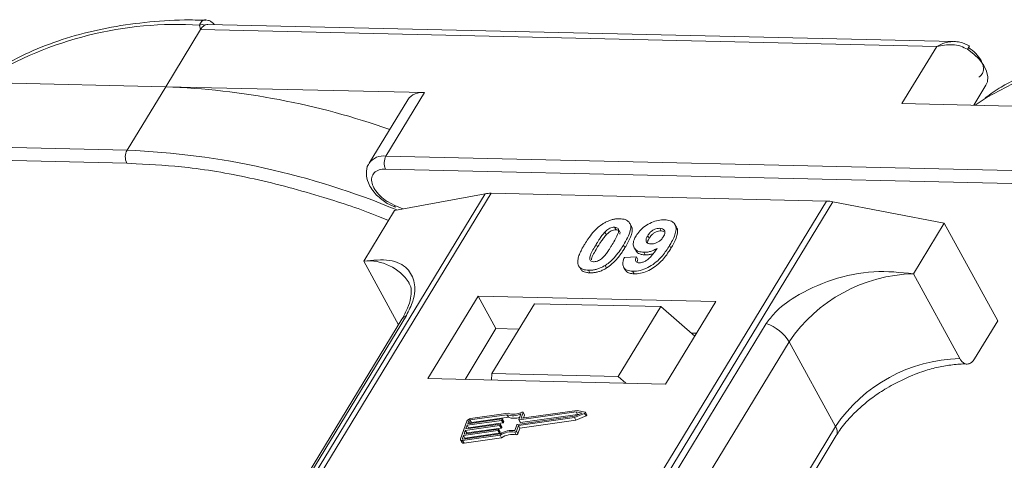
# Model space of a CAD drawing. Header units: millimetres. Extents: x 2098 to 3561, y 550 to 1583.
# Tile 56 of 84: x 3029 to 3077, y 1501 to 1523. Entities that reach past the tile are written whole.
import ezdxf

# ---------------------------------------------------------------- set-up
doc = ezdxf.new("R2010")
doc.units = ezdxf.units.MM

msp = doc.modelspace()

# ---------------------------------------------------------------- linework, layer by layer
at = {"color": 7, "linetype": 'Continuous', "lineweight": 15}
for p, q in [((3036, 1519.472), (3037.68, 1522.234)), ((3037.68, 1522.234), (3037.643, 1522.452)), ((3037.68, 1522.234), (3073.288, 1521.417)), ((3074.115, 1521.656), (3038.045, 1522.483)), ((3073.288, 1521.417), (3071.607, 1518.655)), ((3023.481, 1519.759), (3036, 1519.472)), ((3036, 1519.472), (3034.132, 1516.403)), ((3048.519, 1519.185), (3036, 1519.472)), ((3075.076, 1518.575), (3075.668, 1519.548)), ((3046.651, 1516.116), (3048.519, 1519.185)), ((3047.705, 1518.839), (3045.837, 1515.77)), ((3071.607, 1518.655), (3084.126, 1518.367)), ((3075.437, 1518.78), (3075.14, 1518.574)), ((3034.132, 1516.403), (2998.524, 1517.22)), ((2998.51, 1516.598), (3034.118, 1515.781)), ((3082.259, 1515.298), (3046.651, 1516.116)), ((3034.118, 1515.781), (3034.572, 1515.747)), ((3046.637, 1515.493), (3082.244, 1514.676)), ((3051.451, 1514.297), (3029.771, 1478.667)), ((3030.04, 1478.661), (3051.737, 1514.318)), ((3047.073, 1513.492), (3051.451, 1514.297)), ((3051.737, 1514.318), (3067.953, 1513.946)), ((3067.953, 1513.946), (3046.256, 1478.289)), ((3046.589, 1478.281), (3068.27, 1513.911)), ((3046.716, 1513.828), (3047.111, 1513.651)), ((3047.085, 1513.732), (3046.723, 1513.92)), ((3047.463, 1513.563), (3047.085, 1513.732)), ((3068.27, 1513.911), (3073.651, 1512.882)), ((3047.073, 1513.492), (3045.58, 1511.036)), ((3058.51, 1512.748), (3058.441, 1512.874)), ((3060.698, 1512.683), (3060.629, 1512.809)), ((3072.157, 1510.426), (3073.651, 1512.882)), ((3073.651, 1512.882), (3076.237, 1508.154)), ((3057.241, 1512.444), (3057.31, 1512.318)), ((3057.712, 1512.678), (3057.781, 1512.552)), ((3059.312, 1512.269), (3059.381, 1512.143)), ((3059.967, 1512.502), (3059.898, 1512.628)), ((3059.967, 1512.502), (3060.094, 1512.476)), ((3056.819, 1511.854), (3056.888, 1511.728)), ((3058.211, 1511.692), (3058.142, 1511.818)), ((3060.434, 1511.663), (3060.365, 1511.789)), ((3058.658, 1511.689), (3058.727, 1511.563)), ((3059.124, 1511.465), (3059.193, 1511.339)), ((3045.58, 1511.036), (3047.262, 1507.961)), ((3057.255, 1510.835), (3057.324, 1510.709)), ((3058.183, 1511.21), (3058.767, 1511.249)), ((3058.767, 1511.249), (3058.836, 1511.123)), ((3056.023, 1510.737), (3056.092, 1510.611)), ((3056.448, 1510.6), (3056.517, 1510.474)), ((3058.147, 1510.745), (3058.216, 1510.619)), ((3058.581, 1510.551), (3058.65, 1510.425)), ((3074.399, 1506.329), (3072.157, 1510.426)), ((3051.111, 1509.354), (3048.683, 1505.364)), ((3062.603, 1509.09), (3051.111, 1509.354)), ((3051.111, 1509.354), (3051.973, 1507.778)), ((3053.833, 1508.98), (3051.779, 1505.604)), ((3059.939, 1508.84), (3053.833, 1508.98)), ((3060.176, 1505.1), (3062.603, 1509.09)), ((3057.884, 1505.464), (3059.939, 1508.84)), ((3059.939, 1508.84), (3061.583, 1507.413)), ((3047.426, 1508.231), (3032.113, 1483.066)), ((3032.327, 1483.252), (3047.64, 1508.418)), ((3065.044, 1508.018), (3049.731, 1482.853)), ((3075.117, 1506.312), (3076.237, 1508.154)), ((3051.973, 1507.778), (3050.479, 1505.323)), ((3053.086, 1507.752), (3051.973, 1507.778)), ((3061.67, 1507.555), (3061.412, 1507.561)), ((3050.839, 1481.976), (3066.152, 1507.141)), ((3068.394, 1503.044), (3066.152, 1507.141)), ((3051.779, 1505.604), (3051.755, 1505.293)), ((3057.884, 1505.464), (3051.779, 1505.604)), ((3048.683, 1505.364), (3060.176, 1505.1)), ((3058.253, 1505.144), (3057.884, 1505.464)), ((3052.557, 1503.69), (3050.741, 1503.432)), ((3055.852, 1503.754), (3053.093, 1503.362)), ((3053.193, 1503.46), (3053.285, 1503.717)), ((3055.896, 1503.827), (3053.21, 1503.446)), ((3053.354, 1503.609), (3053.285, 1503.735)), ((3053.285, 1503.717), (3053.354, 1503.591)), ((3055.769, 1503.473), (3056.261, 1503.68)), ((3055.776, 1503.541), (3056.137, 1503.693)), ((3056.137, 1503.693), (3055.852, 1503.754)), ((3055.921, 1503.628), (3055.852, 1503.754)), ((3056.284, 1503.745), (3055.896, 1503.827)), ((3056.261, 1503.68), (3056.33, 1503.554)), ((3056.369, 1503.609), (3056.3, 1503.735)), ((3050.565, 1503.306), (3050.259, 1502.455)), ((3052.24, 1503.342), (3050.58, 1503.106)), ((3050.606, 1503.177), (3052.266, 1503.413)), ((3050.657, 1503.319), (3050.606, 1503.177)), ((3050.649, 1502.98), (3052.309, 1503.216)), ((3050.725, 1503.194), (3050.657, 1503.319)), ((3052.503, 1503.615), (3050.715, 1503.361)), ((3050.715, 1503.361), (3050.784, 1503.235)), ((3050.784, 1503.235), (3052.572, 1503.489)), ((3052.309, 1503.216), (3052.24, 1503.342)), ((3052.282, 1503.398), (3052.27, 1503.363)), ((3052.339, 1503.237), (3052.27, 1503.363)), ((3052.351, 1503.282), (3052.282, 1503.408)), ((3052.351, 1503.272), (3052.282, 1503.398)), ((3052.339, 1503.237), (3052.351, 1503.272)), ((3052.572, 1503.489), (3052.503, 1503.615)), ((3053.016, 1503.149), (3055.776, 1503.541)), ((3053.059, 1503.088), (3055.769, 1503.473)), ((3053.076, 1503.377), (3053.175, 1503.651)), ((3053.076, 1503.367), (3053.145, 1503.241)), ((3053.162, 1503.236), (3053.093, 1503.362)), ((3053.128, 1502.962), (3055.838, 1503.347)), ((3053.162, 1503.236), (3055.921, 1503.628)), ((3053.201, 1503.446), (3053.193, 1503.46)), ((3053.307, 1503.46), (3053.354, 1503.591)), ((3055.838, 1503.347), (3055.769, 1503.473)), ((3055.838, 1503.347), (3056.33, 1503.554)), ((3055.921, 1503.628), (3055.961, 1503.619)), ((3052.062, 1502.846), (3050.402, 1502.61)), ((3050.427, 1502.681), (3052.088, 1502.916)), ((3050.491, 1502.858), (3050.427, 1502.681)), ((3050.471, 1502.484), (3052.131, 1502.719)), ((3052.151, 1503.094), (3050.491, 1502.858)), ((3050.56, 1502.732), (3050.491, 1502.858)), ((3050.517, 1502.929), (3052.177, 1503.165)), ((3050.58, 1503.106), (3050.517, 1502.929)), ((3050.548, 1502.698), (3050.56, 1502.732)), ((3050.56, 1502.732), (3052.22, 1502.968)), ((3050.649, 1502.98), (3050.58, 1503.106)), ((3050.637, 1502.946), (3050.649, 1502.98)), ((3052.131, 1502.719), (3052.062, 1502.846)), ((3052.104, 1502.902), (3052.091, 1502.866)), ((3052.16, 1502.74), (3052.091, 1502.866)), ((3052.173, 1502.785), (3052.104, 1502.911)), ((3052.104, 1502.902), (3052.173, 1502.776)), ((3052.22, 1502.968), (3052.151, 1503.094)), ((3052.16, 1502.74), (3052.173, 1502.776)), ((3052.193, 1503.15), (3052.181, 1503.115)), ((3052.25, 1502.989), (3052.181, 1503.115)), ((3052.262, 1503.033), (3052.193, 1503.159)), ((3052.262, 1503.024), (3052.193, 1503.15)), ((3052.25, 1502.989), (3052.262, 1503.024)), ((3052.884, 1502.772), (3052.953, 1502.646)), ((3052.889, 1502.854), (3052.987, 1503.128)), ((3052.961, 1502.814), (3053.059, 1503.088)), ((3053.03, 1502.688), (3052.961, 1502.814)), ((3053.03, 1502.688), (3053.128, 1502.962)), ((3053.128, 1502.962), (3053.059, 1503.088)), ((3068.394, 1503.044), (3053.234, 1478.129)), ((3050.261, 1502.4), (3050.33, 1502.274)), ((3050.402, 1502.61), (3050.351, 1502.468)), ((3050.351, 1502.468), (3050.367, 1502.439)), ((3050.358, 1502.368), (3052.175, 1502.626)), ((3050.427, 1502.242), (3050.358, 1502.368)), ((3050.384, 1502.439), (3052.172, 1502.693)), ((3050.471, 1502.484), (3050.402, 1502.61)), ((3050.427, 1502.242), (3052.244, 1502.5)), ((3050.459, 1502.45), (3050.471, 1502.484)), ((3052.244, 1502.5), (3052.175, 1502.626)), ((3053.531, 1478.122), (3068.427, 1502.603))]:
    msp.add_line(p, q, dxfattribs=at)
at = {"color": 7, "linetype": 'Continuous', "lineweight": 15, "flags": 128}
for points in [[(3075.668, 1519.548), (3075.735, 1519.707), (3075.756, 1519.951), (3075.696, 1520.22), (3075.56, 1520.501), (3075.353, 1520.781), (3075.088, 1521.044), (3074.775, 1521.279)], [(3053.231, 1503.74), (3053.243, 1503.744), (3053.255, 1503.746), (3053.266, 1503.746), (3053.275, 1503.744), (3053.282, 1503.74), (3053.286, 1503.733), (3053.287, 1503.726), (3053.285, 1503.717)], [(3056.284, 1503.745), (3056.294, 1503.741), (3056.3, 1503.735), (3056.302, 1503.726), (3056.3, 1503.717), (3056.295, 1503.706), (3056.286, 1503.696), (3056.274, 1503.687), (3056.261, 1503.68)], [(3052.266, 1503.413), (3052.27, 1503.413), (3052.274, 1503.413), (3052.278, 1503.412), (3052.28, 1503.41), (3052.282, 1503.408), (3052.283, 1503.405), (3052.283, 1503.402), (3052.282, 1503.398)], [(3053.093, 1503.362), (3053.088, 1503.362), (3053.084, 1503.362), (3053.081, 1503.363), (3053.078, 1503.365), (3053.076, 1503.367), (3053.075, 1503.37), (3053.075, 1503.373), (3053.076, 1503.377)], [(3053.21, 1503.446), (3053.205, 1503.446), (3053.202, 1503.446), (3053.198, 1503.447), (3053.195, 1503.449), (3053.194, 1503.451), (3053.193, 1503.454), (3053.192, 1503.457), (3053.193, 1503.46)], [(3056.33, 1503.554), (3056.343, 1503.561), (3056.355, 1503.57), (3056.364, 1503.58), (3056.369, 1503.59), (3056.371, 1503.6), (3056.369, 1503.609)], [(3052.088, 1502.916), (3052.092, 1502.917), (3052.096, 1502.916), (3052.099, 1502.915), (3052.102, 1502.914), (3052.104, 1502.911), (3052.105, 1502.908), (3052.105, 1502.905), (3052.104, 1502.902)], [(3052.177, 1503.165), (3052.181, 1503.165), (3052.185, 1503.165), (3052.188, 1503.164), (3052.191, 1503.162), (3052.193, 1503.16), (3052.194, 1503.157), (3052.194, 1503.154), (3052.193, 1503.15)], [(3050.358, 1502.368), (3050.332, 1502.366), (3050.309, 1502.369), (3050.289, 1502.375), (3050.273, 1502.385), (3050.261, 1502.399), (3050.255, 1502.416), (3050.254, 1502.435), (3050.259, 1502.455)], [(3050.351, 1502.468), (3050.349, 1502.461), (3050.35, 1502.455), (3050.352, 1502.449), (3050.355, 1502.445), (3050.361, 1502.441), (3050.367, 1502.439), (3050.375, 1502.438), (3050.384, 1502.439)]]:
    msp.add_lwpolyline(points, dxfattribs=at)
at = {"color": 7, "linetype": 'Continuous', "lineweight": 15}
for centre, radius, start, end in [((3036.571, 1504.696), 17.788, 86.5445, 121.4052), ((3037.768, 1522.088), 0.385, 70.0796, 108.8478), ((3074.113, 1521.745), 0.81, 324.8839, 338.0058), ((3084.667, 1503.767), 17.623, 85.8654, 121.5842), ((3034.585, 1482.623), 36.876, 70.6012, 87.8011), ((3048.394, 1518.347), 0.847, 81.5639, 144.4913), ((3034.725, 1516.078), 0.676, 151.2883, 206.0774), ((3032.595, 1478.546), 37.888, 67.3508, 87.6751), ((3046.527, 1515.276), 0.849, 81.6058, 144.0845), ((3047.244, 1515.791), 0.676, 151.2883, 206.0774), ((3051.696, 1512.915), 1.404, 88.3644, 100.0749), ((3047.199, 1513.702), 0.118, 165.0867, 215.6979), ((3067.901, 1512.024), 1.923, 78.9596, 88.4511), ((3045.82, 1508.729), 2.32, 32.7281, 95.9449), ((3072.325, 1502.989), 7.439, 91.2925, 146.0732), ((3047.838, 1507.974), 0.486, 114.0472, 148.0355), ((3064.402, 1506.069), 2.052, 31.4947, 71.765), ((3074.566, 1498.892), 7.439, 91.2925, 146.0732), ((3052.839, 1504.459), 0.819, 249.8549, 298.6145), ((3050.77, 1503.205), 0.229, 97.4207, 153.8527), ((3050.725, 1503.285), 0.0762, 97.4207, 153.8527), ((3050.794, 1503.159), 0.0769, 97.5763, 152.4403), ((3052.236, 1503.38), 0.0381, 277.4207, 333.8527), ((3052.305, 1503.254), 0.0381, 277.4207, 333.8527), ((3052.341, 1503.277), 0.011, 336.9348, 26.0002), ((3052.794, 1504.474), 0.907, 251.2927, 294.8085), ((3052.854, 1504.291), 0.85, 250.6487, 287.8017), ((3053.157, 1503.25), 0.0149, 216.6597, 287.1115), ((3053.335, 1503.6), 0.0214, 336.1246, 26.8104), ((3052.057, 1502.883), 0.0381, 277.4207, 333.8527), ((3052.126, 1502.757), 0.0381, 277.4207, 333.8527), ((3052.146, 1503.132), 0.0381, 277.4207, 333.8527), ((3052.775, 1501.686), 1.173, 84.4424, 120.9301), ((3052.163, 1502.78), 0.011, 336.9348, 26.0002), ((3052.718, 1501.789), 0.998, 80.3986, 122.9491), ((3052.215, 1503.005), 0.0381, 277.4207, 333.8527), ((3052.252, 1503.028), 0.011, 336.9348, 26.0002), ((3052.894, 1502.845), 0.0736, 261.7629, 334.647), ((3053.021, 1503.111), 0.0381, 97.4207, 153.8527), ((3068.052, 1502.796), 0.422, 332.7392, 35.9387), ((3050.401, 1502.327), 0.0892, 216.6597, 287.1115), ((3052.787, 1501.663), 0.998, 80.3986, 122.9491), ((3052.963, 1502.719), 0.0736, 261.7629, 334.647)]:
    msp.add_arc(centre, radius, start, end, dxfattribs=at)
for points, knots in [([(3037.643, 1522.452), (3037.653, 1522.485), (3037.675, 1522.557), (3037.742, 1522.639), (3037.828, 1522.688), (3037.895, 1522.712), (3037.933, 1522.701), (3037.937, 1522.7)], [0, 0, 0, 0, 0.216964, 0.474167, 0.715428, 0.971119, 1, 1, 1, 1]), ([(3037.935, 1522.684), (3037.594, 1522.692), (3036.58, 1522.716), (3034.976, 1522.596), (3033.133, 1522.329), (3031.39, 1521.903), (3029.765, 1521.317), (3028.451, 1520.699), (3027.749, 1520.215), (3027.489, 1520.037)], [0, 0, 0, 0, 0.082192, 0.244094, 0.406946, 0.570776, 0.735755, 0.902211, 1, 1, 1, 1]), ([(3038.045, 1522.472), (3038.007, 1522.474), (3037.957, 1522.477), (3037.909, 1522.455), (3037.899, 1522.45)], [0, 0, 0, 0, 0.778572, 1, 1, 1, 1]), ([(3038.343, 1522.476), (3038.336, 1522.486), (3038.297, 1522.544), (3038.201, 1522.617), (3038.065, 1522.689), (3037.972, 1522.698), (3037.926, 1522.703)], [0, 0, 0, 0, 0.0660717, 0.3742845, 0.6872936, 1, 1, 1, 1]), ([(3073.288, 1521.417), (3073.414, 1521.484), (3073.667, 1521.617), (3073.941, 1521.643), (3074.078, 1521.656)], [0, 0, 0, 0, 0.500456, 1, 1, 1, 1]), ([(3074.775, 1521.279), (3074.671, 1521.333), (3074.441, 1521.454), (3073.92, 1521.538), (3073.536, 1521.464), (3073.288, 1521.417)], [0, 0, 0, 0, 0.227063, 0.501587, 1, 1, 1, 1]), ([(3074.864, 1521.442), (3074.715, 1521.515), (3074.477, 1521.633), (3074.215, 1521.649), (3074.117, 1521.656)], [0, 0, 0, 0, 0.623477, 1, 1, 1, 1]), ([(3086.311, 1521.577), (3085.886, 1521.588), (3084.787, 1521.615), (3083.102, 1521.493), (3081.26, 1521.225), (3079.517, 1520.799), (3077.891, 1520.213), (3076.581, 1519.596), (3075.881, 1519.115), (3075.624, 1518.938)], [0, 0, 0, 0, 0.100418, 0.259289, 0.419092, 0.579855, 0.741745, 0.905084, 1, 1, 1, 1]), ([(3075.325, 1519.93), (3075.379, 1519.974), (3075.489, 1520.063), (3075.555, 1520.263), (3075.544, 1520.495), (3075.467, 1520.663), (3075.429, 1520.745)], [0, 0, 0, 0, 0.245513, 0.5, 0.754487, 1, 1, 1, 1]), ([(3034.572, 1515.747), (3035.403, 1515.701), (3037.244, 1515.6), (3040.296, 1515.059), (3043.39, 1514.226), (3045.574, 1513.507), (3046.615, 1513.067), (3046.774, 1513)], [0, 0, 0, 0, 0.216275, 0.479557, 0.750255, 0.961851, 1, 1, 1, 1]), ([(3045.852, 1515.767), (3045.834, 1515.746), (3045.721, 1515.614), (3045.681, 1515.265), (3045.765, 1514.865), (3045.958, 1514.517), (3046.243, 1514.162), (3046.534, 1513.957), (3046.716, 1513.828)], [0, 0, 0, 0, 0.037615, 0.241517, 0.451999, 0.598171, 0.747954, 1, 1, 1, 1]), ([(3046.723, 1513.92), (3046.719, 1513.922), (3046.585, 1513.991), (3046.356, 1514.196), (3046.098, 1514.501), (3045.962, 1514.813), (3045.947, 1515.096), (3046.065, 1515.324), (3046.301, 1515.473), (3046.527, 1515.487), (3046.637, 1515.493)], [0, 0, 0, 0, 0.003628, 0.149327, 0.295025, 0.432885, 0.570744, 0.716442, 0.862141, 1, 1, 1, 1]), ([(3056.266, 1511.866), (3056.318, 1511.948), (3056.435, 1512.134), (3056.684, 1512.458), (3056.943, 1512.715), (3057.134, 1512.839), (3057.155, 1512.853)], [0, 0, 0, 0, 0.236731, 0.537555, 0.949668, 1, 1, 1, 1]), ([(3057.155, 1512.853), (3057.205, 1512.883), (3057.308, 1512.944), (3057.473, 1513.012), (3057.639, 1513.06), (3057.775, 1513.08), (3057.882, 1513.087), (3057.935, 1513.087), (3057.961, 1513.087)], [0, 0, 0, 0, 0.193776, 0.3936, 0.587864, 0.788908, 0.894169, 1, 1, 1, 1]), ([(3057.961, 1513.087), (3058.055, 1513.079), (3058.242, 1513.062), (3058.421, 1512.934), (3058.507, 1512.749), (3058.463, 1512.377), (3058.278, 1512.055), (3058.142, 1511.818)], [0, 0, 0, 0, 0.147566, 0.296688, 0.431278, 0.580404, 1, 1, 1, 1]), ([(3058.211, 1511.692), (3058.259, 1511.774), (3058.409, 1512.03), (3058.554, 1512.367), (3058.577, 1512.645), (3058.515, 1512.72), (3058.498, 1512.741)], [0, 0, 0, 0, 0.220552, 0.687786, 0.91457, 1, 1, 1, 1]), ([(3058.745, 1512.257), (3058.801, 1512.34), (3058.913, 1512.505), (3059.175, 1512.735), (3059.486, 1512.913), (3059.825, 1513.026), (3060.03, 1513.033), (3060.136, 1513.037)], [0, 0, 0, 0, 0.197927, 0.397728, 0.597413, 0.790584, 1, 1, 1, 1]), ([(3060.136, 1513.037), (3060.229, 1513.028), (3060.416, 1513.011), (3060.599, 1512.881), (3060.695, 1512.689), (3060.668, 1512.356), (3060.517, 1512.043), (3060.386, 1511.825), (3060.365, 1511.789)], [0, 0, 0, 0, 0.148288, 0.297745, 0.443713, 0.607791, 0.934708, 1, 1, 1, 1]), ([(3056.819, 1511.854), (3056.844, 1511.894), (3056.894, 1511.976), (3056.966, 1512.087), (3057.034, 1512.186), (3057.097, 1512.273), (3057.163, 1512.359), (3057.215, 1512.416), (3057.241, 1512.444)], [0, 0, 0, 0, 0.205942, 0.411959, 0.558149, 0.704502, 0.851801, 1, 1, 1, 1]), ([(3056.888, 1511.728), (3056.913, 1511.768), (3056.963, 1511.85), (3057.035, 1511.961), (3057.102, 1512.06), (3057.166, 1512.146), (3057.232, 1512.233), (3057.284, 1512.29), (3057.31, 1512.318)], [0, 0, 0, 0, 0.2059417, 0.4119594, 0.558149, 0.7045024, 0.8518015, 1, 1, 1, 1]), ([(3057.241, 1512.444), (3057.283, 1512.486), (3057.353, 1512.555), (3057.477, 1512.63), (3057.591, 1512.669), (3057.668, 1512.677), (3057.708, 1512.678), (3057.712, 1512.678)], [0, 0, 0, 0, 0.334804, 0.542561, 0.750382, 0.970721, 1, 1, 1, 1]), ([(3057.31, 1512.318), (3057.352, 1512.36), (3057.422, 1512.429), (3057.546, 1512.504), (3057.66, 1512.543), (3057.737, 1512.551), (3057.777, 1512.552), (3057.781, 1512.552)], [0, 0, 0, 0, 0.334804, 0.542561, 0.750382, 0.970721, 1, 1, 1, 1]), ([(3057.712, 1512.678), (3057.751, 1512.674), (3057.821, 1512.666), (3057.887, 1512.617), (3057.913, 1512.524), (3057.879, 1512.354), (3057.757, 1512.113), (3057.648, 1511.929), (3057.592, 1511.836)], [0, 0, 0, 0, 0.104614, 0.188814, 0.273512, 0.444127, 0.719481, 1, 1, 1, 1]), ([(3057.781, 1512.552), (3057.82, 1512.548), (3057.89, 1512.54), (3057.955, 1512.49), (3057.978, 1512.423), (3057.966, 1512.369), (3057.96, 1512.343)], [0, 0, 0, 0, 0.293658, 0.530016, 0.767769, 1, 1, 1, 1]), ([(3059.124, 1511.465), (3059.031, 1511.474), (3058.844, 1511.494), (3058.673, 1511.633), (3058.595, 1511.825), (3058.628, 1512.045), (3058.71, 1512.193), (3058.745, 1512.257)], [0, 0, 0, 0, 0.210189, 0.421773, 0.623603, 0.837034, 1, 1, 1, 1]), ([(3059.466, 1511.872), (3059.419, 1511.876), (3059.333, 1511.885), (3059.251, 1511.945), (3059.22, 1512.028), (3059.241, 1512.14), (3059.286, 1512.221), (3059.312, 1512.269)], [0, 0, 0, 0, 0.213937, 0.398075, 0.583091, 0.751666, 1, 1, 1, 1]), ([(3059.312, 1512.269), (3059.348, 1512.322), (3059.404, 1512.407), (3059.524, 1512.515), (3059.643, 1512.579), (3059.773, 1512.622), (3059.853, 1512.626), (3059.898, 1512.628)], [0, 0, 0, 0, 0.2913202, 0.4655393, 0.6416315, 0.798664, 1, 1, 1, 1]), ([(3059.381, 1512.143), (3059.416, 1512.196), (3059.473, 1512.28), (3059.593, 1512.389), (3059.712, 1512.453), (3059.842, 1512.496), (3059.922, 1512.5), (3059.967, 1512.502)], [0, 0, 0, 0, 0.29132, 0.465539, 0.641632, 0.798664, 1, 1, 1, 1]), ([(3059.898, 1512.628), (3059.944, 1512.622), (3060.037, 1512.611), (3060.118, 1512.537), (3060.152, 1512.437), (3060.125, 1512.324), (3060.084, 1512.25), (3060.065, 1512.216)], [0, 0, 0, 0, 0.207955, 0.420406, 0.62732, 0.827707, 1, 1, 1, 1]), ([(3060.434, 1511.663), (3060.482, 1511.745), (3060.627, 1511.992), (3060.755, 1512.326), (3060.763, 1512.589), (3060.7, 1512.662), (3060.687, 1512.677)], [0, 0, 0, 0, 0.2271221, 0.6848597, 0.9348975, 1, 1, 1, 1]), ([(3055.945, 1510.868), (3055.937, 1510.902), (3055.92, 1510.97), (3055.931, 1511.117), (3055.981, 1511.308), (3056.072, 1511.516), (3056.169, 1511.703), (3056.234, 1511.812), (3056.266, 1511.866)], [0, 0, 0, 0, 0.1184406, 0.2393457, 0.4595932, 0.6849248, 0.8422399, 1, 1, 1, 1]), ([(3056.697, 1511.01), (3056.651, 1511.016), (3056.577, 1511.026), (3056.518, 1511.082), (3056.5, 1511.177), (3056.536, 1511.347), (3056.661, 1511.587), (3056.766, 1511.764), (3056.819, 1511.854)], [0, 0, 0, 0, 0.1253702, 0.2022903, 0.2791788, 0.4647576, 0.7305818, 1, 1, 1, 1]), ([(3057.592, 1511.836), (3057.567, 1511.795), (3057.516, 1511.713), (3057.445, 1511.602), (3057.377, 1511.503), (3057.314, 1511.416), (3057.247, 1511.329), (3057.195, 1511.272), (3057.169, 1511.243)], [0, 0, 0, 0, 0.20527, 0.410616, 0.55715, 0.703844, 0.851471, 1, 1, 1, 1]), ([(3058.142, 1511.818), (3058.09, 1511.736), (3057.973, 1511.55), (3057.729, 1511.233), (3057.472, 1510.978), (3057.283, 1510.853), (3057.255, 1510.835)], [0, 0, 0, 0, 0.237281, 0.538591, 0.932677, 1, 1, 1, 1]), ([(3060.365, 1511.789), (3060.313, 1511.707), (3060.157, 1511.461), (3059.884, 1511.121), (3059.494, 1510.814), (3059.132, 1510.634), (3058.815, 1510.555), (3058.644, 1510.552), (3058.581, 1510.551)], [0, 0, 0, 0, 0.142337, 0.429127, 0.589943, 0.751205, 0.909895, 1, 1, 1, 1]), ([(3059.299, 1511.921), (3059.302, 1511.947), (3059.309, 1512.017), (3059.353, 1512.094), (3059.381, 1512.143)], [0, 0, 0, 0, 0.366323, 1, 1, 1, 1]), ([(3060.065, 1512.216), (3060.032, 1512.167), (3059.977, 1512.086), (3059.851, 1511.984), (3059.724, 1511.918), (3059.589, 1511.876), (3059.507, 1511.873), (3059.466, 1511.872)], [0, 0, 0, 0, 0.2673945, 0.4472142, 0.6271221, 0.8130653, 1, 1, 1, 1]), ([(3056.59, 1511.095), (3056.594, 1511.129), (3056.609, 1511.245), (3056.733, 1511.462), (3056.836, 1511.639), (3056.888, 1511.728)], [0, 0, 0, 0, 0.166989, 0.580698, 1, 1, 1, 1]), ([(3057.324, 1510.709), (3057.372, 1510.741), (3057.47, 1510.807), (3057.633, 1510.946), (3057.806, 1511.125), (3057.966, 1511.326), (3058.101, 1511.516), (3058.174, 1511.633), (3058.211, 1511.692)], [0, 0, 0, 0, 0.118595, 0.239509, 0.447458, 0.659935, 0.829685, 1, 1, 1, 1]), ([(3058.65, 1510.425), (3058.751, 1510.429), (3058.953, 1510.437), (3059.288, 1510.546), (3059.618, 1510.724), (3059.995, 1511.039), (3060.249, 1511.368), (3060.396, 1511.603), (3060.434, 1511.663)], [0, 0, 0, 0, 0.14324, 0.28761, 0.430449, 0.591135, 0.89544, 1, 1, 1, 1]), ([(3058.739, 1511.569), (3058.752, 1511.54), (3058.794, 1511.445), (3058.955, 1511.359), (3059.122, 1511.345), (3059.193, 1511.339)], [0, 0, 0, 0, 0.20752, 0.66568, 1, 1, 1, 1]), ([(3058.901, 1510.959), (3058.942, 1510.961), (3059.024, 1510.966), (3059.17, 1511.025), (3059.335, 1511.127), (3059.548, 1511.347), (3059.678, 1511.531), (3059.768, 1511.658)], [0, 0, 0, 0, 0.112015, 0.224355, 0.367768, 0.565827, 1, 1, 1, 1]), ([(3059.768, 1511.658), (3059.717, 1511.629), (3059.612, 1511.57), (3059.473, 1511.518), (3059.363, 1511.488), (3059.282, 1511.473), (3059.201, 1511.465), (3059.15, 1511.465), (3059.124, 1511.465)], [0, 0, 0, 0, 0.243491, 0.496266, 0.61821, 0.741704, 0.870158, 1, 1, 1, 1]), ([(3059.193, 1511.339), (3059.242, 1511.34), (3059.343, 1511.342), (3059.475, 1511.371), (3059.553, 1511.398), (3059.575, 1511.406)], [0, 0, 0, 0, 0.409454, 0.83528, 1, 1, 1, 1]), ([(3047.64, 1508.418), (3047.758, 1508.652), (3048.059, 1509.252), (3048.072, 1510.047), (3047.717, 1510.752), (3046.902, 1511.167), (3046.019, 1511.08), (3045.58, 1511.036)], [0, 0, 0, 0, 0.125713, 0.321276, 0.524466, 0.763484, 1, 1, 1, 1]), ([(3056.448, 1510.6), (3056.401, 1510.603), (3056.306, 1510.608), (3056.18, 1510.638), (3056.072, 1510.689), (3056.005, 1510.752), (3055.965, 1510.814), (3055.951, 1510.85), (3055.945, 1510.868)], [0, 0, 0, 0, 0.192635, 0.388697, 0.582015, 0.783044, 0.890959, 1, 1, 1, 1]), ([(3057.255, 1510.835), (3057.204, 1510.805), (3057.102, 1510.744), (3056.937, 1510.675), (3056.771, 1510.628), (3056.635, 1510.607), (3056.528, 1510.6), (3056.475, 1510.6), (3056.448, 1510.6)], [0, 0, 0, 0, 0.193769, 0.393564, 0.587886, 0.789131, 0.894283, 1, 1, 1, 1]), ([(3057.169, 1511.243), (3057.127, 1511.201), (3057.058, 1511.133), (3056.934, 1511.058), (3056.821, 1511.02), (3056.743, 1511.01), (3056.703, 1511.01), (3056.697, 1511.01)], [0, 0, 0, 0, 0.333678, 0.540413, 0.747264, 0.961209, 1, 1, 1, 1]), ([(3058.581, 1510.551), (3058.488, 1510.561), (3058.319, 1510.577), (3058.162, 1510.694), (3058.092, 1510.87), (3058.121, 1511.054), (3058.17, 1511.177), (3058.183, 1511.21)], [0, 0, 0, 0, 0.2427882, 0.4388655, 0.6348012, 0.9009361, 1, 1, 1, 1]), ([(3058.767, 1511.249), (3058.747, 1511.2), (3058.715, 1511.124), (3058.726, 1511.034), (3058.772, 1510.985), (3058.837, 1510.963), (3058.884, 1510.96), (3058.901, 1510.959)], [0, 0, 0, 0, 0.3447142, 0.5290593, 0.7142089, 0.8921959, 1, 1, 1, 1]), ([(3058.797, 1510.982), (3058.799, 1511.008), (3058.803, 1511.053), (3058.826, 1511.102), (3058.836, 1511.123)], [0, 0, 0, 0, 0.569737, 1, 1, 1, 1]), ([(3056.096, 1510.614), (3056.108, 1510.6), (3056.144, 1510.561), (3056.235, 1510.518), (3056.341, 1510.489), (3056.438, 1510.478), (3056.491, 1510.475), (3056.517, 1510.474)], [0, 0, 0, 0, 0.143925, 0.415852, 0.697483, 0.848301, 1, 1, 1, 1]), ([(3056.517, 1510.474), (3056.566, 1510.475), (3056.665, 1510.475), (3056.823, 1510.498), (3056.989, 1510.543), (3057.129, 1510.6), (3057.241, 1510.658), (3057.296, 1510.692), (3057.324, 1510.709)], [0, 0, 0, 0, 0.193594, 0.390501, 0.584817, 0.78683, 0.892868, 1, 1, 1, 1]), ([(3058.219, 1510.621), (3058.255, 1510.573), (3058.324, 1510.481), (3058.498, 1510.434), (3058.612, 1510.427), (3058.65, 1510.425)], [0, 0, 0, 0, 0.4158523, 0.8021376, 1, 1, 1, 1]), ([(3072.157, 1510.426), (3071.526, 1510.495), (3070.265, 1510.631), (3068.219, 1510.208), (3066.585, 1509.458), (3065.522, 1508.671), (3065.174, 1508.195), (3065.044, 1508.018)], [0, 0, 0, 0, 0.249096, 0.498243, 0.745205, 0.90541, 1, 1, 1, 1]), ([(3047.764, 1509.981), (3047.775, 1509.965), (3047.844, 1509.872), (3047.88, 1509.668), (3047.864, 1509.264), (3047.729, 1508.783), (3047.524, 1508.411), (3047.424, 1508.23)], [0, 0, 0, 0, 0.054359, 0.333223, 0.559722, 0.78604, 1, 1, 1, 1]), ([(3071.182, 1505.078), (3071.532, 1505.254), (3072.024, 1505.501), (3072.762, 1505.759), (3073.377, 1505.93), (3074.059, 1506.039), (3074.526, 1506.08), (3074.734, 1506.061), (3074.749, 1506.06)], [0, 0, 0, 0, 0.288391, 0.40474, 0.594322, 0.785544, 0.984773, 1, 1, 1, 1]), ([(3075.117, 1506.312), (3075.071, 1506.25), (3074.98, 1506.126), (3074.808, 1506.051), (3074.636, 1506.072), (3074.495, 1506.176), (3074.426, 1506.286), (3074.399, 1506.329)], [0, 0, 0, 0, 0.2146939, 0.4293877, 0.6440816, 0.8587754, 1, 1, 1, 1]), ([(3068.443, 1502.605), (3068.492, 1502.69), (3068.663, 1502.99), (3069.07, 1503.468), (3069.597, 1503.982), (3070.151, 1504.43), (3070.678, 1504.792), (3071.047, 1505.001), (3071.182, 1505.078)], [0, 0, 0, 0, 0.097286, 0.340622, 0.525469, 0.686972, 0.885597, 1, 1, 1, 1])]:
    msp.add_open_spline(points, degree=3, knots=knots, dxfattribs=at)
for points in [[(3037.899, 1522.45), (3037.859, 1522.425), (3037.778, 1522.376), (3037.713, 1522.281), (3037.68, 1522.234)], [(3074.809, 1521.382), (3074.94, 1521.286), (3075.2, 1521.094), (3075.352, 1520.862), (3075.429, 1520.745)]]:
    msp.add_open_spline(points, degree=3, dxfattribs=at)

doc.saveas('drawing.dxf')
